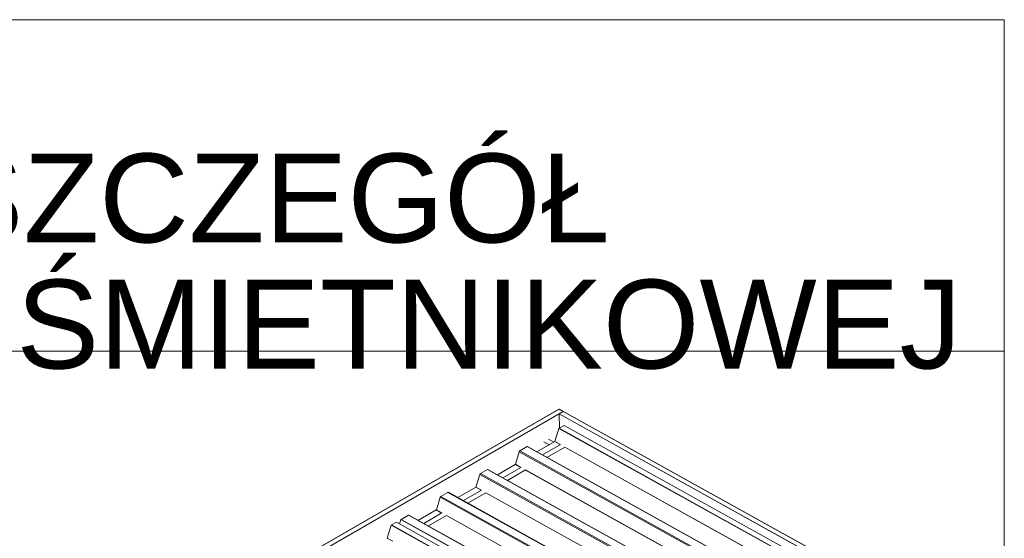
# Model space of a CAD drawing. Header units: millimetres. Extents: x -167328 to -157314, y 94163 to 101096.
# Tile 11 of 11: x -159404 to -157328, y 100002 to 101096. Entities that reach past the tile are written whole.
import ezdxf
from ezdxf.xclip import XClip

# ---------------------------------------------------------------- set-up
doc = ezdxf.new("R2010")
doc.units = ezdxf.units.MM
doc.header["$MEASUREMENT"] = 0
doc.header["$XCLIPFRAME"] = 0
doc.layers.add('2D - Rysunki i Obrazki', color=7, linetype='Continuous')
for name, color, linetype, lineweight in [('ARCH-037 SZCZEGÓŁ WIATY SMIETNIKOWEJ_19_Linia_Nr_pióra__7', 7, 'Continuous', 18), ('ARCH-037 SZCZEGÓŁ WIATY SMIETNIKOWEJ_19_Polilinia_Nr_pióra__7', 7, 'Continuous', 18), ('ARCH-037 SZCZEGÓŁ WIATY SMIETNIKOWEJ_19_Tekst_Nr_pióra__7', 7, 'Continuous', 18), ('ARCH-037 SZCZEGÓŁ WIATY SMIETNIKOWEJ_19_Łuk_Nr_pióra__7', 7, 'Continuous', 18)]:
    doc.layers.add(name, color=color, linetype=linetype, lineweight=lineweight)
doc.styles.add('STYL_AUTOMATYCZNY_1', font='arial.ttf')

# ---------------------------------------------------------------- blocks, each defined once
blk = doc.blocks.new('Rysunek_1_19', base_point=(-162320.9, 97629.6))
at = {"layer": 'ARCH-037 SZCZEGÓŁ WIATY SMIETNIKOWEJ_19_Linia_Nr_pióra__7', "color": 7, "linetype": 'Continuous', "lineweight": 18}
for p, q in [((-158973.8, 99866.2), (-158266.7, 100274.4)), ((-158973.5, 99866.2), (-158266.4, 100274.4)), ((-158266.4, 100274.4), (-158257.7, 100269.6)), ((-158266.3, 100274.4), (-157605.3, 99907.3)), ((-158257.7, 100269.6), (-158964.8, 99861.3)), ((-158964.8, 99860.9), (-158257.7, 100269.2)), ((-158266.5, 100264.1), (-157623.5, 99906.9)), ((-158266.4, 100264), (-158265.9, 100234.2)), ((-158265.9, 100234.2), (-158266.4, 100264)), ((-157614.3, 99902.2), (-158266.2, 100264.3)), ((-158257.7, 100269.2), (-158257.7, 100269.6)), ((-158257.7, 100269.4), (-157605.7, 99907.2)), ((-158275.3, 100205.9), (-158266.7, 100233.5)), ((-158266.7, 100233.5), (-157650.6, 99891.3)), ((-158266.4, 100233.9), (-158256, 100239.9)), ((-157650.1, 99891.6), (-158266.4, 100233.9)), ((-158256, 100239.9), (-157639.7, 99897.6)), ((-158289.1, 100211), (-158277.5, 100204.5)), ((-158288.7, 100211), (-158277.3, 100204.7)), ((-158349, 100186.2), (-158333.5, 100195.2)), ((-158333.5, 100195.2), (-157717.2, 99852.9)), ((-158333.3, 100195.2), (-157717.1, 99852.9)), ((-158313.1, 100184), (-158275.4, 100205.7)), ((-158301.3, 100177.5), (-158263.5, 100199.3)), ((-158286.8, 100199.1), (-158298.4, 100205.6)), ((-158298.4, 100205.1), (-158287.2, 100198.9)), ((-158254.1, 100194.1), (-158292, 100172.3)), ((-158275.4, 100205.7), (-158263.9, 100199.3)), ((-158263.7, 100199.4), (-158275.3, 100205.9)), ((-158254.2, 100193.9), (-157679.4, 99874.7)), ((-157679.2, 99874.8), (-158254.1, 100194.1)), ((-158358.6, 100157.8), (-158350.3, 100184.5)), ((-158350.3, 100184.5), (-157734.8, 99842.7)), ((-157732.7, 99843.9), (-158349, 100186.2)), ((-158432.3, 100138.1), (-158417.5, 100146.7)), ((-158417.5, 100146.7), (-157801.2, 99804.4)), ((-158416.5, 100146.8), (-157800.6, 99804.7)), ((-158396.6, 100135.7), (-158358.7, 100157.6)), ((-158384.9, 100129.2), (-158346.8, 100151.2)), ((-158337.4, 100146), (-158375.5, 100124)), ((-158358.7, 100157.6), (-158347.2, 100151.2)), ((-158347, 100151.3), (-158358.6, 100157.8)), ((-158337.5, 100145.8), (-157762.7, 99826.6)), ((-157762.5, 99826.7), (-158337.4, 100146)), ((-158441.9, 100109.7), (-158433.6, 100136.4)), ((-158433.6, 100136.4), (-157818.1, 99794.6)), ((-157816, 99795.8), (-158432.3, 100138.1)), ((-158479.9, 100087.7), (-158442, 100109.5)), ((-158442, 100109.5), (-158430.5, 100103.1)), ((-158430.3, 100103.2), (-158441.9, 100109.7)), ((-158525.2, 100061.6), (-158516.9, 100088.4)), ((-158516.9, 100088.4), (-157901.4, 99746.5)), ((-158515.6, 100090), (-158500.8, 100098.6)), ((-157899.3, 99747.7), (-158515.6, 100090)), ((-158500.8, 100098.6), (-157884.5, 99756.3)), ((-158499.8, 100098.7), (-157883.9, 99756.6)), ((-158468.2, 100081.1), (-158430.1, 100103.1)), ((-158420.7, 100097.9), (-158458.8, 100075.9)), ((-158420.8, 100097.7), (-157846, 99778.5)), ((-157845.8, 99778.6), (-158420.7, 100097.9)), ((-158599.5, 100041.6), (-158584.1, 100050.5)), ((-158584.1, 100050.5), (-157967.8, 99708.2)), ((-157967.2, 99708.5), (-158583.1, 100050.6)), ((-158563.2, 100039.6), (-158525.3, 100061.4)), ((-158551.5, 100033.1), (-158513.4, 100055.1)), ((-158504, 100049.9), (-158542.1, 100027.9)), ((-158525.3, 100061.4), (-158513.8, 100055)), ((-158513.6, 100055.1), (-158525.2, 100061.6)), ((-158504.1, 100049.7), (-157929.3, 99730.4)), ((-157929.1, 99730.5), (-158504, 100049.8)), ((-158628.9, 100001.7), (-158620.3, 100029.4)), ((-158620.3, 100029.4), (-158004.2, 99687.2)), ((-158619.9, 100029.8), (-158609.6, 100035.8)), ((-158003.6, 99687.5), (-158619.9, 100029.8)), ((-158609.6, 100035.8), (-157993.3, 99693.5)), ((-158602.7, 100032), (-158599.9, 100041.1)), ((-158599.9, 100041.1), (-157983.8, 99698.9)), ((-157983.2, 99699.3), (-158599.5, 100041.6)), ((-158617.2, 99995.3), (-158628.9, 100001.7))]:
    blk.add_line(p, q, dxfattribs=at)
at = {"layer": 'ARCH-037 SZCZEGÓŁ WIATY SMIETNIKOWEJ_19_Polilinia_Nr_pióra__7', "color": 7, "linetype": 'Continuous', "lineweight": 18, "flags": 128}
for points in [[(-167327.5, 94171.4), (-157327.5, 94171.4), (-157327.5, 101096.4)], [(-157327.5, 101096.4), (-167327.5, 101096.4)], [(-160427.5, 100396.5), (-157327.5, 100396.5)]]:
    blk.add_lwpolyline(points, dxfattribs=at)
at = {"layer": 'ARCH-037 SZCZEGÓŁ WIATY SMIETNIKOWEJ_19_Łuk_Nr_pióra__7', "color": 7, "linetype": 'Continuous', "lineweight": 18}
for centre, major_axis, ratio, start_param, end_param in [((-158266.3, 100273.8), (0.375, -0.65), 0.57735, 2.37518, 3.141593), ((-158266.7, 100273.8), (-0.364, -0.656), 0.588207, 3.141593, 3.512175), ((-158266.4, 100233.5), (-0.255, -0.459), 0.588207, 3.917316, 5.05178), ((-158333.5, 100194.7), (-0.255, -0.459), 0.588207, 3.141593, 3.917316), ((-158275.4, 100205.9), (-0.085, -0.153), 0.588207, 0.775724, 1.910188), ((-158349, 100184.6), (-0.97, -1.75), 0.588207, 3.917316, 5.05178), ((-158417.5, 100145), (-0.97, -1.75), 0.588207, 3.141593, 3.917316), ((-158358.7, 100157.8), (-0.085, -0.153), 0.588207, 0.775724, 1.910188), ((-158432.3, 100136.5), (-0.97, -1.75), 0.588207, 3.917316, 5.05178), ((-158442, 100109.7), (-0.085, -0.153), 0.588207, 0.775724, 1.910188), ((-158515.6, 100088.4), (-0.97, -1.75), 0.588207, 3.917316, 5.05178), ((-158500.8, 100096.9), (-0.97, -1.75), 0.588207, 3.141593, 3.917316), ((-158584, 100048.9), (-0.97, -1.75), 0.588207, 3.141593, 3.917316), ((-158525.3, 100061.6), (-0.085, -0.153), 0.588207, 0.775724, 1.910188), ((-158619.9, 100029.4), (-0.255, -0.459), 0.588207, 3.917316, 5.05178), ((-158599.5, 100041.1), (-0.255, -0.459), 0.588207, 3.917316, 5.05178), ((-158629, 100001.7), (-0.085, -0.153), 0.588207, 0.775724, 1.910188)]:
    blk.add_ellipse(centre, major_axis=major_axis, ratio=ratio, start_param=start_param, end_param=end_param, dxfattribs=at)
at = {"layer": 'ARCH-037 SZCZEGÓŁ WIATY SMIETNIKOWEJ_19_Tekst_Nr_pióra__7', "color": 7, "linetype": 'Continuous', "lineweight": 18, "insert": (-158865.3, 100357.4), "char_height": 187.5, "attachment_point": 8, "line_spacing_factor": 0.851584, "style": 'STYL_AUTOMATYCZNY_1'}
blk.add_mtext('\\A1;{\\pqc;\\fArial|b0|i0|c238|p0;\\W1.000000;SZCZEGÓŁ \\P\\pqc;\\fArial|b0|i0|c238|p0;\\W1.000000;WIATY ŚMIETNIKOWEJ}', dxfattribs=at)

msp = doc.modelspace()

# ---------------------------------------------------------------- block references
at = {"layer": '2D - Rysunki i Obrazki', "color": 253, "linetype": 'Continuous', "lineweight": 18, "true_color": 0xaaaaaa}
ref = msp.add_blockref('Rysunek_1_19', (-162320.9, 97629.6), dxfattribs=at)
XClip(ref).set_block_clipping_path([(-167327.511880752, 94162.6957393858), (-157314.3468496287, 101096.4366005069)])

doc.saveas('drawing.dxf')
